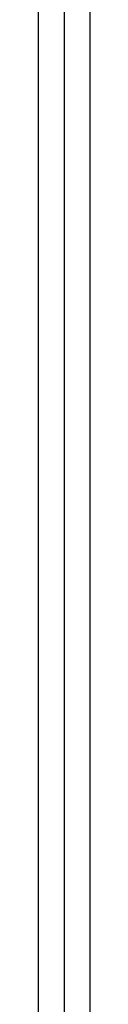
# Model space of a CAD drawing. Header units: millimetres. Extents: x -269 to 269, y -1462 to 438.
# Tile 3 of 26: x -13 to 12, y -987 to -512. Entities that reach past the tile are written whole.
import ezdxf

# ---------------------------------------------------------------- set-up
doc = ezdxf.new("R2010")
doc.units = ezdxf.units.MM
doc.layers.add('Default', color=7, linetype='Continuous', true_color=0x000000)

msp = doc.modelspace()

# ---------------------------------------------------------------- linework, layer by layer
at = {"layer": 'Default'}
for points in [[(-12.5, 227.5), (-12.5, -1460)], [(0, 227.5), (0, -1460)], [(0, 227.5), (0, -1460)], [(12.5, 227.5), (12.5, -1460)]]:
    msp.add_lwpolyline(points, dxfattribs=at)
at = {"layer": 'Default', "extrusion": (0, 1, 0)}
msp.add_lwpolyline([(0, 35.47), (-0.28, 35.47), (-0.56, 35.48), (-0.84, 35.49), (-1.12, 35.52), (-1.41, 35.55), (-1.7, 35.58), (-1.98, 35.62), (-2.27, 35.67), (-2.57, 35.73), (-2.86, 35.8), (-3.15, 35.87), (-3.44, 35.95), (-3.73, 36.04), (-4.02, 36.13), (-4.31, 36.23), (-4.6, 36.34), (-4.89, 36.46), (-5.18, 36.59), (-5.46, 36.72), (-5.74, 36.86), (-6.02, 37.01), (-6.3, 37.17), (-6.57, 37.33), (-6.84, 37.5), (-7.11, 37.68), (-7.37, 37.87), (-7.63, 38.06), (-7.88, 38.26), (-8.13, 38.47), (-8.37, 38.68), (-8.61, 38.9), (-8.84, 39.13), (-9.06, 39.36), (-9.28, 39.6), (-9.5, 39.84), (-9.7, 40.09), (-9.9, 40.34), (-10.1, 40.6), (-10.28, 40.86), (-10.46, 41.13), (-10.63, 41.4), (-10.8, 41.67), (-10.95, 41.95), (-11.1, 42.22), (-11.24, 42.51), (-11.38, 42.79), (-11.5, 43.08), (-11.62, 43.36), (-11.73, 43.65), (-11.84, 43.94), (-11.93, 44.23), (-12.02, 44.53), (-12.1, 44.82), (-12.17, 45.11), (-12.23, 45.4), (-12.29, 45.69), (-12.34, 45.98), (-12.38, 46.27), (-12.42, 46.56), (-12.45, 46.84), (-12.47, 47.13), (-12.49, 47.41), (-12.5, 47.69), (-12.5, 47.97), (-12.5, 48.24), (-12.49, 48.52), (-12.47, 48.81), (-12.45, 49.09), (-12.42, 49.37), (-12.38, 49.66), (-12.34, 49.95), (-12.29, 50.24), (-12.23, 50.53), (-12.17, 50.82), (-12.1, 51.11), (-12.02, 51.41), (-11.93, 51.7), (-11.84, 51.99), (-11.73, 52.28), (-11.62, 52.57), (-11.5, 52.85), (-11.38, 53.14), (-11.24, 53.43), (-11.1, 53.71), (-10.95, 53.99), (-10.8, 54.26), (-10.63, 54.54), (-10.46, 54.81), (-10.28, 55.07), (-10.1, 55.33), (-9.9, 55.59), (-9.7, 55.84), (-9.5, 56.09), (-9.28, 56.34), (-9.06, 56.57), (-8.84, 56.8), (-8.61, 57.03), (-8.37, 57.25), (-8.13, 57.46), (-7.88, 57.67), (-7.63, 57.87), (-7.37, 58.06), (-7.11, 58.25), (-6.84, 58.43), (-6.57, 58.6), (-6.3, 58.76), (-6.02, 58.92), (-5.74, 59.07), (-5.46, 59.21), (-5.18, 59.34), (-4.89, 59.47), (-4.6, 59.59), (-4.31, 59.7), (-4.02, 59.8), (-3.73, 59.9), (-3.44, 59.98), (-3.15, 60.06), (-2.86, 60.14), (-2.57, 60.2), (-2.27, 60.26), (-1.98, 60.31), (-1.7, 60.35), (-1.41, 60.39), (-1.12, 60.42), (-0.84, 60.44), (-0.56, 60.45), (-0.28, 60.46), (0, 60.47), (0.28, 60.46), (0.56, 60.45), (0.84, 60.44), (1.12, 60.42), (1.41, 60.39), (1.7, 60.35), (1.98, 60.31), (2.27, 60.26), (2.57, 60.2), (2.86, 60.14), (3.15, 60.06), (3.44, 59.98), (3.73, 59.9), (4.02, 59.8), (4.31, 59.7), (4.6, 59.59), (4.89, 59.47), (5.18, 59.34), (5.46, 59.21), (5.74, 59.07), (6.02, 58.92), (6.3, 58.76), (6.57, 58.6), (6.84, 58.43), (7.11, 58.25), (7.37, 58.06), (7.63, 57.87), (7.88, 57.67), (8.13, 57.46), (8.37, 57.25), (8.61, 57.03), (8.84, 56.8), (9.06, 56.57), (9.28, 56.34), (9.5, 56.09), (9.7, 55.84), (9.9, 55.59), (10.1, 55.33), (10.28, 55.07), (10.46, 54.81), (10.63, 54.54), (10.8, 54.26), (10.95, 53.99), (11.1, 53.71), (11.24, 53.43), (11.38, 53.14), (11.5, 52.85), (11.62, 52.57), (11.73, 52.28), (11.84, 51.99), (11.93, 51.7), (12.02, 51.41), (12.1, 51.11), (12.17, 50.82), (12.23, 50.53), (12.29, 50.24), (12.34, 49.95), (12.38, 49.66), (12.42, 49.37), (12.45, 49.09), (12.47, 48.81), (12.49, 48.52), (12.5, 48.24), (12.5, 47.97), (12.5, 47.69), (12.49, 47.41), (12.47, 47.13), (12.45, 46.84), (12.42, 46.56), (12.38, 46.27), (12.34, 45.98), (12.29, 45.69), (12.23, 45.4), (12.17, 45.11), (12.1, 44.82), (12.02, 44.53), (11.93, 44.23), (11.84, 43.94), (11.73, 43.65), (11.62, 43.36), (11.5, 43.08), (11.38, 42.79), (11.24, 42.51), (11.1, 42.22), (10.95, 41.95), (10.8, 41.67), (10.63, 41.4), (10.46, 41.13), (10.28, 40.86), (10.1, 40.6), (9.9, 40.34), (9.7, 40.09), (9.5, 39.84), (9.28, 39.6), (9.06, 39.36), (8.84, 39.13), (8.61, 38.9), (8.37, 38.68), (8.13, 38.47), (7.88, 38.26), (7.63, 38.06), (7.37, 37.87), (7.11, 37.68), (6.84, 37.5), (6.57, 37.33), (6.3, 37.17), (6.02, 37.01), (5.74, 36.86), (5.46, 36.72), (5.18, 36.59), (4.89, 36.46), (4.6, 36.34), (4.31, 36.23), (4.02, 36.13), (3.73, 36.04), (3.44, 35.95), (3.15, 35.87), (2.86, 35.8), (2.57, 35.73), (2.27, 35.67), (1.98, 35.62), (1.7, 35.58), (1.41, 35.55), (1.12, 35.52), (0.84, 35.49), (0.56, 35.48), (0.28, 35.47)], close=True, dxfattribs=at)

doc.saveas('drawing.dxf')
